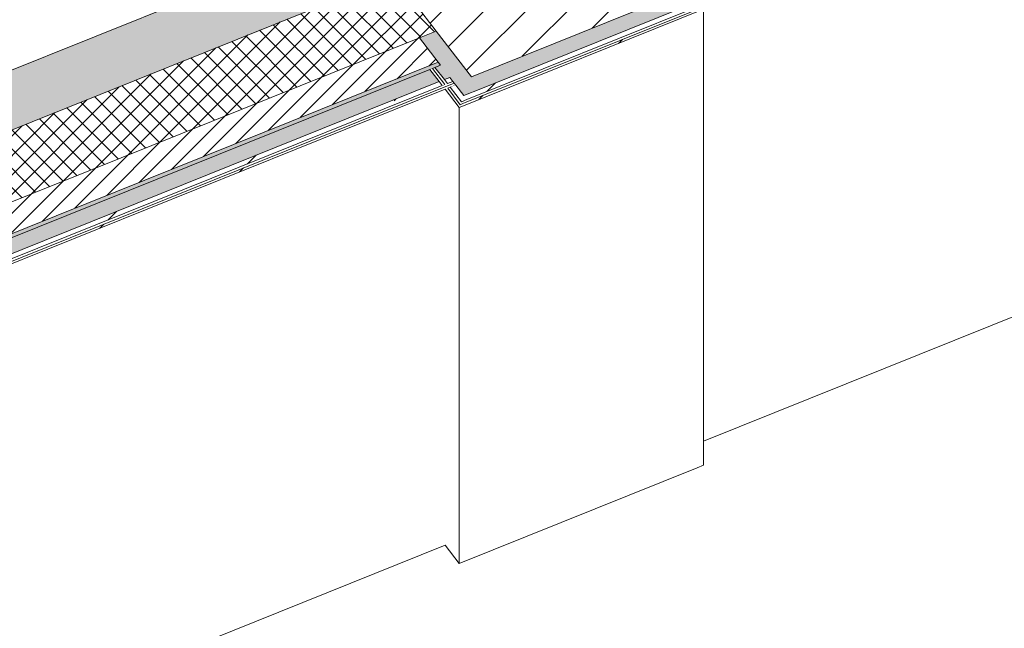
# Model space of a CAD drawing. Header units: millimetres. Extents: x -2220 to 52371, y -4077 to 6953.
# Tile 232 of 256: x 33886 to 36053, y 2794 to 4133. Entities that reach past the tile are written whole.
import ezdxf

# ---------------------------------------------------------------- set-up
doc = ezdxf.new("R2010")
doc.units = ezdxf.units.MM
doc.header["$MEASUREMENT"] = 0
doc.linetypes.add('Wipeout_Contour', pattern=[1000, 0, -1000])
for name, color, linetype in [('10_ESTR_Pilars', 7, 'Continuous'), ('12_FAÇ_Façana', 7, 'Continuous'), ('Nuevo_08_E_Envans secs', 7, 'Continuous'), ('Nuevo_14_PAV_Soft Light Grey 0554', 7, 'Continuous')]:
    doc.layers.add(name, color=color, linetype=linetype)
for name, color, linetype, lineweight in [('10_ESTR_Pilars_Pluma_Nº__28', 7, 'Continuous', 20), ('10_ESTR_Pilars_Pluma_Nº__42', 8, 'Continuous', 25), ('12_FAÇ_Façana_Pluma_Nº__2', 8, 'Continuous', 5), ('12_FAÇ_Façana_Pluma_Nº__7', 7, 'Continuous', 5), ('Nuevo_08_E_Envans secs_Pluma_Nº__1', 7, 'Continuous', 5), ('Nuevo_08_E_Envans secs_Pluma_Nº__47', 7, 'Continuous', 20), ('Nuevo_14_PAV_Soft Light Grey 0554_Pluma_Nº__89', 7, 'Continuous', 5)]:
    doc.layers.add(name, color=color, linetype=linetype, lineweight=lineweight)
for name, color, linetype, lineweight, true_color in [('12_FAÇ_Façana_Pluma_Nº__102', 7, 'Continuous', 5, 0xcccccc), ('12_FAÇ_Façana_Pluma_Nº__174', 7, 'Continuous', 13, 0xe4ad2c), ('12_FAÇ_Façana_Pluma_Nº__176', 7, 'Continuous', 15, 0x93a0c6), ('Nuevo_08_E_Envans secs_Pluma_Nº__102', 7, 'Continuous', 5, 0xcccccc), ('Nuevo_08_E_Envans secs_Pluma_Nº__171', 171, 'Continuous', 13, 0xaaaaff), ('Nuevo_08_E_Envans secs_Pluma_Nº__177', 7, 'Continuous', 15, 0xf7e046)]:
    doc.layers.add(name, color=color, linetype=linetype, lineweight=lineweight, true_color=true_color)
pattern_1 = [(45, (42615.74, 4689.65), (-183.848, 183.848), [195, -65]), (45, (42615.74, 4873.5), (-183.848, 183.848), [195, -65])]

# ---------------------------------------------------------------- blocks, each defined once
blk = doc.blocks.new('Elem Sección_167_2', base_point=(42615.7, 4689.6))
at = {"layer": '12_FAÇ_Façana_Pluma_Nº__102', "linetype": 'Continuous', "lineweight": 0, "true_color": 0xe5e5e5}
blk.add_hatch(color=254, dxfattribs=at).paths.add_polyline_path([(31646.1, 3128.9), (31723.4, 3028.4), (34710, 4228.3), (34699.6, 4241.7), (35117, 4409.4), (35127.3, 4396), (40089.5, 6389.6), (40012.1, 6490.1)])
at = {"layer": '12_FAÇ_Façana_Pluma_Nº__174', "linetype": 'Continuous', "lineweight": 13, "true_color": 0xe4ad2c}
h = blk.add_hatch(dxfattribs=at)
h.set_pattern_fill('SATE_Aislamiento_0002', color=42, style=0, pattern_type=2)
h.set_pattern_definition([(45, (42615.737, 4689.647), (-21.2132, 21.2132), []), (135, (42615.737, 4689.647), (21.2132, 21.2132), [])])
h.paths.add_polyline_path([(31723.4, 3028.4), (31816.2, 2907.8), (34765.7, 4092.8), (34802.8, 4107.7), (34710, 4228.3)])
at = {"layer": '12_FAÇ_Façana_Pluma_Nº__176', "linetype": 'Continuous', "lineweight": 0, "true_color": 0x495063}
blk.add_hatch(color=251, dxfattribs=at).paths.add_polyline_path([(31857.5, 2854.2), (31862.6, 2847.5), (34812.1, 4032.5), (34806.9, 4039.2)])
at = {"layer": '12_FAÇ_Façana_Pluma_Nº__2', "linetype": 'Continuous', "lineweight": 5}
h = blk.add_hatch(dxfattribs=at)
h.set_pattern_fill('Ceramic_0002', color=8, style=0, pattern_type=2)
h.set_pattern_definition([(45, (42615.737, 4689.647), (-21.2132, 21.2132), [])])
h.paths.add_polyline_path([(34765.7, 4092.8), (31816.2, 2907.8), (31857.5, 2854.2), (34806.9, 4039.2)])
at = {"layer": '12_FAÇ_Façana_Pluma_Nº__7', "color": 7, "linetype": 'Continuous', "lineweight": 5}
for p, q in [((39979.7, 6477.1), (31646.1, 3128.9)), ((34710, 4228.3), (31723.4, 3028.4)), ((34806.9, 4039.2), (31857.5, 2854.2))]:
    blk.add_line(p, q, dxfattribs=at)
at = {"layer": '12_FAÇ_Façana_Pluma_Nº__7', "color": 7, "linetype": 'Continuous', "lineweight": 5, "flags": 128}
for points in [[(34802.8, 4107.7), (34765.7, 4092.8), (31816.2, 2907.8)], [(34812.1, 4032.5), (34800, 4027.7), (34794.5, 4025.5), (34788.9, 4023.2), (31862.6, 2847.5)]]:
    blk.add_lwpolyline(points, dxfattribs=at)
blk = doc.blocks.new('Elem Sección_181_2', base_point=(42615.7, 4689.6))
at = {"color": 254, "linetype": 'Wipeout_Contour', "lineweight": 0, "ltscale": 141003.82042}
blk.add_wipeout([(34699.6, 4241.7), (34880.1, 4007.3), (35297.5, 4174.9), (35117, 4409.4)], dxfattribs=at).dxf.layer = '10_ESTR_Pilars'
at = {"layer": '10_ESTR_Pilars_Pluma_Nº__42', "linetype": 'Continuous', "lineweight": 25}
h = blk.add_hatch(dxfattribs=at)
h.set_pattern_fill('00_GCT_trama_45º_e1_400__06', color=8, style=0, pattern_type=2)
h.set_pattern_definition([(45, (42615.74, 4689.647), (-45.96194, 45.96194), [])])
h.paths.add_polyline_path([(34699.6, 4241.7), (34880.1, 4007.3), (35297.5, 4174.9), (35117, 4409.4)])
at = {"layer": '10_ESTR_Pilars_Pluma_Nº__28', "color": 7, "linetype": 'Continuous', "lineweight": 20}
for p, q in [((35117, 4409.4), (34699.6, 4241.7)), ((35297.5, 4174.9), (34880.1, 4007.3))]:
    blk.add_line(p, q, dxfattribs=at)
at = {"layer": '10_ESTR_Pilars_Pluma_Nº__28', "color": 7, "linetype": 'Continuous', "lineweight": 20, "flags": 128}
for points in [[(35117, 4409.4), (35127.3, 4396), (35220.2, 4275.4), (35297.5, 4174.9)], [(34699.6, 4241.7), (34710, 4228.3), (34802.8, 4107.7), (34880.1, 4007.3)]]:
    blk.add_lwpolyline(points, dxfattribs=at)
blk = doc.blocks.new('Elem Sección_215_2', base_point=(42615.7, 4689.6))
at = {"color": 254, "linetype": 'Wipeout_Contour', "lineweight": 0, "ltscale": 143828.340447}
blk.add_wipeout([(34277.4, 2000.5), (34280.5, 1996.5), (37436.3, 3264.4), (37433.2, 3268.4)], dxfattribs=at).dxf.layer = 'Nuevo_08_E_Envans secs'
at = {"color": 254, "linetype": 'Wipeout_Contour', "lineweight": 0, "ltscale": 250814.991909}
blk.add_wipeout([(34313.5, 1993.1), (34320.2, 1984.4), (34332.3, 1989.2), (35979, 2650.8), (36312.9, 2784.9), (37452.8, 3242.9), (37446.1, 3251.6)], dxfattribs=at).dxf.layer = 'Nuevo_08_E_Envans secs'
at = {"color": 254, "linetype": 'Wipeout_Contour', "lineweight": 0, "ltscale": 178251.750617}
blk.add_wipeout([(37439.4, 3260.4), (34294.7, 1996.9), (34301.4, 1988.2), (34313.5, 1993.1), (37446.1, 3251.6)], dxfattribs=at).dxf.layer = 'Nuevo_08_E_Envans secs'
blk = doc.blocks.new('*X357', base_point=(42615.7, 4689.6))
at = {"layer": 'Nuevo_08_E_Envans secs_Pluma_Nº__102', "linetype": 'Continuous', "lineweight": 5, "true_color": 0xcccccc}
blk.add_hatch(color=254, dxfattribs=at).paths.add_polyline_path([(34800, 4027.7), (34820.7, 4000.9), (34832.7, 4005.7), (34812.1, 4032.5)])
blk = doc.blocks.new('*X358', base_point=(42615.7, 4689.6))
at = {"layer": 'Nuevo_08_E_Envans secs_Pluma_Nº__102', "linetype": 'Continuous', "lineweight": 5, "true_color": 0xcccccc}
blk.add_hatch(color=254, dxfattribs=at).paths.add_polyline_path([(34788.9, 4023.2), (31862.6, 2847.5), (31883.3, 2820.7), (34809.5, 3996.4)])
blk = doc.blocks.new('Elem Sección_264_2', base_point=(42615.7, 4689.6))
at = {"layer": 'Nuevo_08_E_Envans secs', "lineweight": 0}
for name in ['*X357', '*X358']:
    blk.add_blockref(name, (42615.7, 4689.6), dxfattribs=at)
at = {"color": 254, "linetype": 'Wipeout_Contour', "lineweight": 0, "ltscale": 134103.550531}
blk.add_wipeout([(31883.3, 2820.7), (31890, 2812), (34816.2, 3987.7), (34809.5, 3996.4)], dxfattribs=at).dxf.layer = 'Nuevo_08_E_Envans secs'
at = {"layer": 'Nuevo_08_E_Envans secs_Pluma_Nº__177', "linetype": 'Continuous', "lineweight": 15, "true_color": 0xf7e046}
h = blk.add_hatch(dxfattribs=at)
h.set_pattern_fill('Panellat_HPL_0002', color=53, style=0, pattern_type=2)
h.set_pattern_definition(pattern_1)
h.paths.add_polyline_path([(31883.3, 2820.7), (31890, 2812), (34816.2, 3987.7), (34809.5, 3996.4)])
at = {"color": 254, "linetype": 'Wipeout_Contour', "lineweight": 0, "ltscale": 140235.421476}
blk.add_wipeout([(34820.7, 4000.9), (34827.4, 3992.2), (34839.4, 3997), (34832.7, 4005.7)], dxfattribs=at).dxf.layer = 'Nuevo_08_E_Envans secs'
at = {"layer": 'Nuevo_08_E_Envans secs_Pluma_Nº__177', "linetype": 'Continuous', "lineweight": 15, "true_color": 0xf7e046}
h = blk.add_hatch(dxfattribs=at)
h.set_pattern_fill('Panellat_HPL_0002', color=53, style=0, pattern_type=2)
h.set_pattern_definition(pattern_1)
h.paths.add_polyline_path([(34820.7, 4000.9), (34827.4, 3992.2), (34839.4, 3997), (34832.7, 4005.7)])
at = {"color": 254, "linetype": 'Wipeout_Contour', "lineweight": 0, "ltscale": 134179.362187}
blk.add_wipeout([(34842.5, 3993), (31893.1, 2808), (31896.2, 2804), (34845.6, 3989)], dxfattribs=at).dxf.layer = 'Nuevo_08_E_Envans secs'
at = {"layer": 'Nuevo_08_E_Envans secs_Pluma_Nº__171', "linetype": 'Continuous', "lineweight": 13, "true_color": 0xaaaaff}
h = blk.add_hatch(dxfattribs=at)
h.set_pattern_fill('Panellat_HPL_0002', color=161, style=0, pattern_type=2)
h.set_pattern_definition(pattern_1)
h.paths.add_polyline_path([(34842.5, 3993), (31893.1, 2808), (31896.2, 2804), (34845.6, 3989)])
at = {"layer": 'Nuevo_08_E_Envans secs_Pluma_Nº__1', "color": 7, "linetype": 'Continuous', "lineweight": 5}
for p, q in [((34809.5, 3996.4), (31883.3, 2820.7)), ((34842.5, 3993), (31893.1, 2808)), ((34832.7, 4005.7), (34820.7, 4000.9)), ((34839.4, 3997), (34827.4, 3992.2)), ((34822.4, 3979.7), (31896.2, 2804))]:
    blk.add_line(p, q, dxfattribs=at)
at = {"layer": 'Nuevo_08_E_Envans secs_Pluma_Nº__1', "color": 7, "linetype": 'Continuous', "lineweight": 5, "flags": 128}
for points in [[(34821.8, 3990), (34816.2, 3987.7), (31890, 2812)], [(34845.6, 3989), (34833.5, 3984.2), (34828, 3981.9)]]:
    blk.add_lwpolyline(points, dxfattribs=at)
at = {"layer": 'Nuevo_08_E_Envans secs_Pluma_Nº__47', "color": 7, "linetype": 'Continuous', "lineweight": 20}
blk.add_line((31896.2, 1801.4), (34822.4, 2977.1), dxfattribs=at)
blk = doc.blocks.new('*X360', base_point=(42615.7, 4689.6))
at = {"layer": 'Nuevo_08_E_Envans secs_Pluma_Nº__102', "linetype": 'Continuous', "lineweight": 5, "true_color": 0xcccccc}
blk.add_hatch(color=254, dxfattribs=at).paths.add_polyline_path([(34765.7, 4092.8), (34845.6, 3989), (34863.7, 3965.6), (34900.8, 3980.5), (34802.8, 4107.7)])
blk = doc.blocks.new('Elem Sección_265_2', base_point=(42615.7, 4689.6))
at = {"layer": 'Nuevo_08_E_Envans secs', "lineweight": 0}
blk.add_blockref('*X360', (42615.7, 4689.6), dxfattribs=at)
at = {"color": 254, "linetype": 'Wipeout_Contour', "lineweight": 0, "ltscale": 140140.810775}
blk.add_wipeout([(34788.9, 4023.2), (34816.2, 3987.7), (34821.8, 3990), (34794.5, 4025.5)], dxfattribs=at).dxf.layer = 'Nuevo_08_E_Envans secs'
at = {"color": 254, "linetype": 'Wipeout_Contour', "lineweight": 0, "ltscale": 175397.722849}
blk.add_wipeout([(34833.5, 3984.2), (34858.3, 3952), (34870.4, 3956.8), (34863.7, 3965.6), (34845.6, 3989)], dxfattribs=at).dxf.layer = 'Nuevo_08_E_Envans secs'
at = {"layer": 'Nuevo_08_E_Envans secs_Pluma_Nº__171', "linetype": 'Continuous', "lineweight": 13, "true_color": 0xaaaaff}
h = blk.add_hatch(dxfattribs=at)
h.set_pattern_fill('Panellat_HPL_0002', color=161, style=0, pattern_type=2)
h.set_pattern_definition(pattern_1)
h.paths.add_polyline_path([(34788.9, 4023.2), (34816.2, 3987.7), (34821.8, 3990), (34794.5, 4025.5)])
at = {"layer": 'Nuevo_08_E_Envans secs_Pluma_Nº__177', "linetype": 'Continuous', "lineweight": 15, "true_color": 0xf7e046}
h = blk.add_hatch(dxfattribs=at)
h.set_pattern_fill('Panellat_HPL_0002', color=53, style=0, pattern_type=2)
h.set_pattern_definition(pattern_1)
h.paths.add_polyline_path([(34833.5, 3984.2), (34858.3, 3952), (34870.4, 3956.8), (34863.7, 3965.6), (34845.6, 3989)])
at = {"layer": 'Nuevo_08_E_Envans secs_Pluma_Nº__1', "color": 7, "linetype": 'Continuous', "lineweight": 5, "flags": 128}
blk.add_lwpolyline([(34765.7, 4092.8), (34806.9, 4039.2), (34812.1, 4032.5)], dxfattribs=at)
at = {"color": 254, "linetype": 'Wipeout_Contour', "lineweight": 0, "ltscale": 140260.332826}
blk.add_wipeout([(34822.4, 3979.7), (34853.4, 3939.5), (34858.9, 3941.7), (34828, 3981.9)], dxfattribs=at).dxf.layer = 'Nuevo_08_E_Envans secs'
at = {"layer": 'Nuevo_08_E_Envans secs_Pluma_Nº__171', "linetype": 'Continuous', "lineweight": 13, "true_color": 0xaaaaff}
h = blk.add_hatch(dxfattribs=at)
h.set_pattern_fill('Panellat_HPL_0002', color=161, style=0, pattern_type=2)
h.set_pattern_definition(pattern_1)
h.paths.add_polyline_path([(34822.4, 3979.7), (34853.4, 3939.5), (34858.9, 3941.7), (34828, 3981.9)])
at = {"layer": 'Nuevo_08_E_Envans secs_Pluma_Nº__1', "color": 7, "linetype": 'Continuous', "lineweight": 5}
for p, q in [((34794.5, 4025.5), (34821.8, 3990)), ((34822.4, 3979.7), (34853.4, 3939.5)), ((34828, 3981.9), (34855.8, 3945.7)), ((34833.5, 3984.2), (34858.3, 3952)), ((34858.9, 3941.7), (34853.4, 3939.5))]:
    blk.add_line(p, q, dxfattribs=at)
at = {"layer": 'Nuevo_08_E_Envans secs_Pluma_Nº__1', "color": 7, "linetype": 'Continuous', "lineweight": 5, "flags": 128}
for points in [[(34788.9, 4023.2), (34809.5, 3996.4), (34816.2, 3987.7)], [(34800, 4027.7), (34820.7, 4000.9), (34827.4, 3992.2)], [(34832.7, 4005.7), (34839.4, 3997), (34842.5, 3993), (34845.6, 3989), (34863.7, 3965.6)]]:
    blk.add_lwpolyline(points, dxfattribs=at)
at = {"layer": 'Nuevo_08_E_Envans secs_Pluma_Nº__47', "color": 7, "linetype": 'Continuous', "lineweight": 20}
blk.add_line((34853.4, 2936.9), (34853.4, 3939.5), dxfattribs=at)
blk = doc.blocks.new('*X362', base_point=(42615.7, 4689.6))
at = {"layer": 'Nuevo_08_E_Envans secs_Pluma_Nº__102', "linetype": 'Continuous', "lineweight": 5, "true_color": 0xcccccc}
blk.add_hatch(color=254, dxfattribs=at).paths.add_polyline_path([(34880.1, 4007.3), (34900.8, 3980.5), (35355.2, 4163.1), (35334.6, 4189.8)])
blk = doc.blocks.new('Elem Sección_266_2', base_point=(42615.7, 4689.6))
at = {"layer": 'Nuevo_08_E_Envans secs_Pluma_Nº__47', "color": 7, "linetype": 'Continuous', "lineweight": 20}
blk.add_line((35391.3, 3153.1), (35377.4, 3147.5), dxfattribs=at)
at = {"layer": 'Nuevo_08_E_Envans secs', "lineweight": 0}
blk.add_blockref('*X362', (42615.7, 4689.6), dxfattribs=at)
at = {"color": 254, "linetype": 'Wipeout_Contour', "lineweight": 0, "ltscale": 212138.768468}
blk.add_wipeout([(34900.8, 3980.5), (34863.7, 3965.6), (34870.4, 3956.8), (35374, 4159.2), (35367.3, 4167.9), (35355.2, 4163.1)], dxfattribs=at).dxf.layer = 'Nuevo_08_E_Envans secs'
at = {"layer": 'Nuevo_08_E_Envans secs_Pluma_Nº__177', "linetype": 'Continuous', "lineweight": 15, "true_color": 0xf7e046}
h = blk.add_hatch(dxfattribs=at)
h.set_pattern_fill('Panellat_HPL_0002', color=53, style=0, pattern_type=2)
h.set_pattern_definition(pattern_1)
h.paths.add_polyline_path([(34900.8, 3980.5), (34863.7, 3965.6), (34870.4, 3956.8), (35374, 4159.2), (35367.3, 4167.9), (35355.2, 4163.1)])
at = {"color": 254, "linetype": 'Wipeout_Contour', "lineweight": 0, "ltscale": 141425.826513}
blk.add_wipeout([(34858.9, 3941.7), (35391.3, 4155.6), (35388.2, 4159.6), (34855.8, 3945.7)], dxfattribs=at).dxf.layer = 'Nuevo_08_E_Envans secs'
at = {"layer": 'Nuevo_08_E_Envans secs_Pluma_Nº__171', "linetype": 'Continuous', "lineweight": 13, "true_color": 0xaaaaff}
h = blk.add_hatch(dxfattribs=at)
h.set_pattern_fill('Panellat_HPL_0002', color=161, style=0, pattern_type=2)
h.set_pattern_definition(pattern_1)
h.paths.add_polyline_path([(34858.9, 3941.7), (35391.3, 4155.6), (35388.2, 4159.6), (34855.8, 3945.7)])
at = {"layer": 'Nuevo_08_E_Envans secs_Pluma_Nº__1', "color": 7, "linetype": 'Continuous', "lineweight": 5}
for p, q in [((35391.3, 4155.6), (34858.9, 3941.7)), ((35388.2, 4159.6), (35391.3, 4155.6))]:
    blk.add_line(p, q, dxfattribs=at)
at = {"layer": 'Nuevo_08_E_Envans secs_Pluma_Nº__1', "color": 7, "linetype": 'Continuous', "lineweight": 5, "flags": 128}
for points in [[(35355.2, 4163.1), (34900.8, 3980.5), (34863.7, 3965.6)], [(35382.7, 4157.4), (34861.4, 3948), (34855.8, 3945.7)], [(35374, 4159.2), (34870.4, 3956.8), (34858.3, 3952)]]:
    blk.add_lwpolyline(points, dxfattribs=at)
at = {"layer": 'Nuevo_08_E_Envans secs_Pluma_Nº__47', "color": 7, "linetype": 'Continuous', "lineweight": 20}
blk.add_line((35391.3, 3153.1), (35391.3, 4155.6), dxfattribs=at)
blk = doc.blocks.new('Elem Sección_268_2', base_point=(42615.7, 4689.6))
at = {"layer": 'Nuevo_08_E_Envans secs_Pluma_Nº__47', "color": 7, "linetype": 'Continuous', "lineweight": 20}
blk.add_line((40201.9, 5138.4), (35391.3, 3205.7), dxfattribs=at)
blk = doc.blocks.new('Elem Sección_274_2', base_point=(42615.7, 4689.6))
at = {"layer": 'Nuevo_14_PAV_Soft Light Grey 0554_Pluma_Nº__89', "color": 7, "linetype": 'Continuous', "lineweight": 5}
for p, q in [((35377.4, 3147.5), (34853.4, 2936.9)), ((34853.4, 2936.9), (34822.4, 2977.1))]:
    blk.add_line(p, q, dxfattribs=at)

msp = doc.modelspace()

# ---------------------------------------------------------------- block references
at = {"layer": '12_FAÇ_Façana', "lineweight": 0}
msp.add_blockref('Elem Sección_167_2', (42615.7, 4689.6), dxfattribs=at)

# ---------------------------------------------------------------- next in the draw order: block references
at = {"layer": '10_ESTR_Pilars', "lineweight": 0}
msp.add_blockref('Elem Sección_181_2', (42615.7, 4689.6), dxfattribs=at)

# ---------------------------------------------------------------- next in the draw order: block references
at = {"layer": 'Nuevo_08_E_Envans secs', "lineweight": 0}
msp.add_blockref('Elem Sección_215_2', (42615.7, 4689.6), dxfattribs=at)

# ---------------------------------------------------------------- next in the draw order: block references
msp.add_blockref('Elem Sección_264_2', (42615.7, 4689.6), dxfattribs=at)

# ---------------------------------------------------------------- next in the draw order: block references
msp.add_blockref('Elem Sección_265_2', (42615.7, 4689.6), dxfattribs=at)

# ---------------------------------------------------------------- next in the draw order: block references
msp.add_blockref('Elem Sección_266_2', (42615.7, 4689.6), dxfattribs=at)

# ---------------------------------------------------------------- next in the draw order: block references
msp.add_blockref('Elem Sección_268_2', (42615.7, 4689.6), dxfattribs=at)

# ---------------------------------------------------------------- next in the draw order: block references
at = {"layer": 'Nuevo_14_PAV_Soft Light Grey 0554', "lineweight": 0}
msp.add_blockref('Elem Sección_274_2', (42615.7, 4689.6), dxfattribs=at)

doc.saveas('drawing.dxf')
